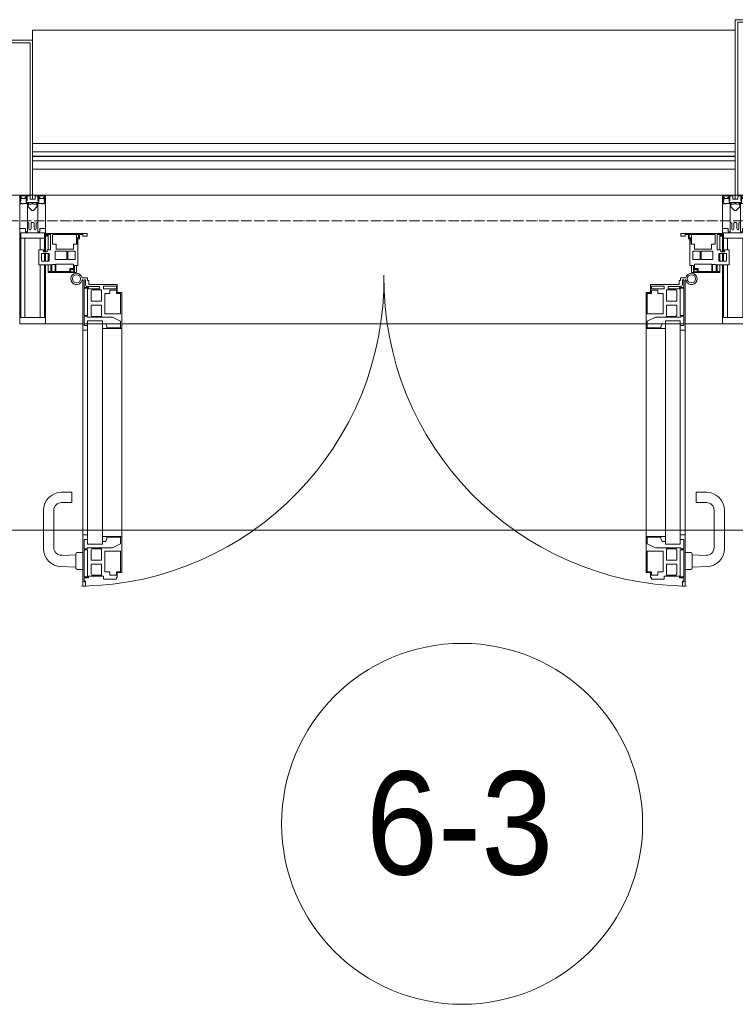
# Model space of a CAD drawing. Header units: millimetres. Extents: x 5617 to 109543, y 7718 to 202726.
# Tile 36 of 84: x 40641 to 42029, y 31580 to 33490. Entities that reach past the tile are written whole.
import ezdxf

# ---------------------------------------------------------------- set-up
doc = ezdxf.new("R2010")
doc.units = ezdxf.units.MM
doc.linetypes.add('ADSK_Линия сетки', pattern=[25, 20, -2.5, 0, -2.5])
for name, color, linetype, lineweight in [('Двери', 7, 'Continuous', 18), ('Импосты витража', 7, 'Continuous', 18), ('Колонны', 7, 'Continuous', 18), ('Марки помещений', 7, 'Continuous', 20), ('Ограждение', 7, 'Continuous', 18), ('Оси', 7, 'Continuous', 9), ('Панели витража', 7, 'Continuous', 18), ('Перекрытия', 7, 'Continuous', 18), ('Поручни', 7, 'Continuous', 18), ('Элементы узлов', 7, 'Continuous', 18)]:
    doc.layers.add(name, color=color, linetype=linetype, lineweight=lineweight)
doc.styles.add('Arial_3', font='arial.ttf', dxfattribs={"width": 0.9, "height": 200})

# ---------------------------------------------------------------- blocks, each defined once
blk = doc.blocks.new('135_SLK_K4_AR_rvt-1-МКСС_К4_L16_54_900_')
at = {"layer": 'Перекрытия', "color": 253, "true_color": 0xaaaaaa}
blk.add_line((116960, 32500), (111550, 32500), dxfattribs=at)
blk = doc.blocks.new('A_PAN_ALU_Door_Double - EXT_1_Double_EQ-7512951-МКСС_К4_L16_54_900_')
at = {"layer": 'Двери', "color": 253, "lineweight": 5, "true_color": 0xaaaaaa}
for p, q in [((-583.7, 659.3), (-583.7, 758.9)), ((-583.7, 758.9), (-578.6, 758.9)), ((-583.7, 659.3), (-583.7, 758.9)), ((-583.7, 758.9), (-578.6, 758.9)), ((-581.6, 750.3), (-581.6, 742.3)), ((-579.8, 750.3), (-581.6, 750.3)), ((-581.6, 750.3), (-581.6, 742.3)), ((-579.8, 750.3), (-581.6, 750.3)), ((-579.8, 748.9), (-579.8, 750.3)), ((-579.8, 748.9), (-579.8, 750.3)), ((-578.6, 748.9), (-579.8, 748.9)), ((-578.6, 748.9), (-579.8, 748.9)), ((-578.6, 758.9), (-578.6, 748.9)), ((-578.6, 758.9), (-578.6, 748.9)), ((-543.6, 744.8), (-518.6, 744.8)), ((-543.6, 739.3), (-543.6, 744.8)), ((-543.6, 744.8), (-518.6, 744.8)), ((-543.6, 739.3), (-543.6, 744.8)), ((-518.6, 744.8), (-518.6, 741.8)), ((-518.6, 744.8), (-518.6, 741.8)), ((543.6, 744.8), (518.6, 744.8)), ((518.6, 744.8), (518.6, 741.8)), ((543.6, 744.8), (518.6, 744.8)), ((518.6, 744.8), (518.6, 741.8)), ((543.6, 739.3), (543.6, 744.8)), ((543.6, 739.3), (543.6, 744.8)), ((583.7, 758.9), (578.6, 758.9)), ((578.6, 758.9), (578.6, 748.9)), ((583.7, 758.9), (578.6, 758.9)), ((578.6, 758.9), (578.6, 748.9)), ((578.6, 748.9), (579.8, 748.9)), ((578.6, 748.9), (579.8, 748.9)), ((579.8, 748.9), (579.8, 750.3)), ((579.8, 750.3), (581.6, 750.3)), ((579.8, 748.9), (579.8, 750.3)), ((579.8, 750.3), (581.6, 750.3)), ((581.6, 750.3), (581.6, 742.3)), ((581.6, 750.3), (581.6, 742.3)), ((583.7, 659.3), (583.7, 758.9)), ((583.7, 659.3), (583.7, 758.9)), ((-581.6, 742.3), (-572.9, 742.3)), ((-581.6, 742.3), (-572.9, 742.3)), ((-581.6, 740.6), (-581.6, 688.2)), ((-574.6, 740.6), (-581.6, 740.6)), ((-581.6, 740.6), (-581.6, 688.2)), ((-574.6, 740.6), (-581.6, 740.6)), ((-574.6, 688.2), (-574.6, 740.6)), ((-574.6, 688.2), (-574.6, 740.6)), ((-572.9, 742.3), (-572.9, 739.3)), ((-572.9, 742.3), (-572.9, 739.3)), ((-572.9, 739.3), (-543.6, 739.3)), ((-572.9, 739.3), (-543.6, 739.3)), ((-566.1, 737.5), (-567.6, 734.8)), ((-566.1, 737.5), (-567.6, 734.8)), ((-567.6, 734.8), (-567.6, 715.8)), ((-567.6, 734.8), (-567.6, 715.8)), ((-547.7, 737.5), (-566.1, 737.5)), ((-547.7, 737.5), (-566.1, 737.5)), ((-547.7, 715.8), (-547.7, 737.5)), ((-547.7, 715.8), (-547.7, 737.5)), ((-541.3, 730.5), (-541.3, 691)), ((-531.2, 730.5), (-541.3, 730.5)), ((-541.3, 730.5), (-541.3, 691)), ((-531.2, 730.5), (-541.3, 730.5)), ((-531.2, 737.1), (-531.2, 730.5)), ((-518.8, 737.1), (-531.2, 737.1)), ((-531.2, 737.1), (-531.2, 730.5)), ((-518.8, 737.1), (-531.2, 737.1)), ((-518.8, 730.6), (-518.8, 737.1)), ((-518.8, 730.6), (-518.8, 737.1)), ((-510.6, 730.6), (-518.8, 730.6)), ((-510.6, 730.6), (-518.8, 730.6)), ((-518.6, 741.8), (-517.1, 741.8)), ((-518.6, 741.8), (-517.1, 741.8)), ((-517.1, 741.8), (-517.1, 732.3)), ((-517.1, 741.8), (-517.1, 732.3)), ((-517.1, 732.3), (-508.2, 732.3)), ((-517.1, 732.3), (-508.2, 732.3)), ((-510.6, 691), (-510.6, 730.6)), ((-510.6, 691), (-510.6, 730.6)), ((-508.2, 732.3), (-508.2, 662.3)), ((-508.2, 732.3), (-508.2, 662.3)), ((517.1, 732.3), (508.2, 732.3)), ((508.2, 732.3), (508.2, 662.3)), ((517.1, 732.3), (508.2, 732.3)), ((508.2, 732.3), (508.2, 662.3)), ((510.6, 691), (510.6, 730.6)), ((510.6, 730.6), (518.8, 730.6)), ((510.6, 691), (510.6, 730.6)), ((510.6, 730.6), (518.8, 730.6)), ((518.6, 741.8), (517.1, 741.8)), ((517.1, 741.8), (517.1, 732.3)), ((518.6, 741.8), (517.1, 741.8)), ((517.1, 741.8), (517.1, 732.3)), ((518.8, 730.6), (518.8, 737.1)), ((518.8, 737.1), (531.2, 737.1)), ((518.8, 730.6), (518.8, 737.1)), ((518.8, 737.1), (531.2, 737.1)), ((531.2, 737.1), (531.2, 730.5)), ((531.2, 737.1), (531.2, 730.5)), ((531.2, 730.5), (541.3, 730.5)), ((531.2, 730.5), (541.3, 730.5)), ((541.3, 730.5), (541.3, 691)), ((541.3, 730.5), (541.3, 691)), ((572.9, 739.3), (543.6, 739.3)), ((572.9, 739.3), (543.6, 739.3)), ((547.7, 715.8), (547.7, 737.5)), ((547.7, 737.5), (566.1, 737.5)), ((547.7, 715.8), (547.7, 737.5)), ((547.7, 737.5), (566.1, 737.5)), ((566.1, 737.5), (567.6, 734.8)), ((566.1, 737.5), (567.6, 734.8)), ((567.6, 734.8), (567.6, 715.8)), ((567.6, 734.8), (567.6, 715.8)), ((581.6, 742.3), (572.9, 742.3)), ((572.9, 742.3), (572.9, 739.3)), ((581.6, 742.3), (572.9, 742.3)), ((572.9, 742.3), (572.9, 739.3)), ((574.6, 688.2), (574.6, 740.6)), ((574.6, 740.6), (581.6, 740.6)), ((574.6, 688.2), (574.6, 740.6)), ((574.6, 740.6), (581.6, 740.6)), ((581.6, 740.6), (581.6, 688.2)), ((581.6, 740.6), (581.6, 688.2)), ((-567.6, 715.8), (-547.7, 715.8)), ((-567.6, 715.8), (-547.7, 715.8)), ((-567.6, 708), (-567.6, 688.9)), ((-547.7, 708), (-567.6, 708)), ((-567.6, 708), (-567.6, 688.9)), ((-547.7, 708), (-567.6, 708)), ((-547.7, 686.3), (-547.7, 708)), ((-547.7, 686.3), (-547.7, 708)), ((567.6, 715.8), (547.7, 715.8)), ((567.6, 715.8), (547.7, 715.8)), ((547.7, 708), (567.6, 708)), ((547.7, 686.3), (547.7, 708)), ((547.7, 708), (567.6, 708)), ((547.7, 686.3), (547.7, 708)), ((567.6, 708), (567.6, 688.9)), ((567.6, 708), (567.6, 688.9)), ((-581.6, 688.2), (-574.6, 688.2)), ((-581.6, 688.2), (-574.6, 688.2)), ((-567.6, 688.9), (-566.1, 686.3)), ((-567.6, 688.9), (-566.1, 686.3)), ((-541.3, 691), (-510.6, 691)), ((-541.3, 691), (-510.6, 691)), ((541.3, 691), (510.6, 691)), ((541.3, 691), (510.6, 691)), ((567.6, 688.9), (566.1, 686.3)), ((567.6, 688.9), (566.1, 686.3)), ((581.6, 688.2), (574.6, 688.2)), ((581.6, 688.2), (574.6, 688.2)), ((-583.7, 244.2), (-583.7, 677.3)), ((-581.6, 686.5), (-581.6, 668.4)), ((-575.4, 686.5), (-581.6, 686.5)), ((-581.6, 686.5), (-581.6, 668.4)), ((-575.4, 686.5), (-581.6, 686.5)), ((-581.6, 668.4), (-574.6, 668.4)), ((-581.6, 668.4), (-574.6, 668.4)), ((-575.4, 684.5), (-575.4, 686.5)), ((-575.4, 684.5), (-575.4, 686.5)), ((-526.4, 684.5), (-575.4, 684.5)), ((-526.4, 684.5), (-575.4, 684.5)), ((-574.6, 677.3), (-546, 677.3)), ((-574.6, 244.2), (-574.6, 677.3)), ((-574.6, 668.4), (-574.6, 659.3)), ((-574.6, 668.4), (-574.6, 659.3)), ((-566.1, 686.3), (-547.7, 686.3)), ((-566.1, 686.3), (-547.7, 686.3)), ((-546, 677.3), (-546, 244.2)), ((-546, 672), (-539.3, 672)), ((-546, 662.3), (-546, 672)), ((-546, 672), (-539.3, 672)), ((-546, 662.3), (-546, 672)), ((-539.3, 672), (-537.1, 665.9)), ((-539.3, 672), (-537.1, 665.9)), ((-510.6, 676.8), (-526.4, 684.5)), ((-510.6, 676.8), (-526.4, 684.5)), ((-510.6, 663.8), (-510.6, 676.8)), ((-510.6, 663.8), (-510.6, 676.8)), ((510.6, 676.8), (526.4, 684.5)), ((510.6, 676.8), (526.4, 684.5)), ((510.6, 663.8), (510.6, 676.8)), ((510.6, 663.8), (510.6, 676.8)), ((526.4, 684.5), (575.4, 684.5)), ((526.4, 684.5), (575.4, 684.5)), ((539.3, 672), (537.1, 665.9)), ((539.3, 672), (537.1, 665.9)), ((546, 672), (539.3, 672)), ((546, 672), (539.3, 672)), ((546, 677.3), (546, 244.2)), ((574.6, 677.3), (546, 677.3)), ((546, 662.3), (546, 672)), ((546, 662.3), (546, 672)), ((566.1, 686.3), (547.7, 686.3)), ((566.1, 686.3), (547.7, 686.3)), ((574.6, 244.2), (574.6, 677.3)), ((581.6, 668.4), (574.6, 668.4)), ((574.6, 668.4), (574.6, 659.3)), ((581.6, 668.4), (574.6, 668.4)), ((574.6, 668.4), (574.6, 659.3)), ((575.4, 684.5), (575.4, 686.5)), ((575.4, 686.5), (581.6, 686.5)), ((575.4, 684.5), (575.4, 686.5)), ((575.4, 686.5), (581.6, 686.5)), ((581.6, 686.5), (581.6, 668.4)), ((581.6, 686.5), (581.6, 668.4)), ((583.7, 244.2), (583.7, 677.3)), ((-574.6, 659.3), (-583.7, 659.3)), ((-574.6, 659.3), (-583.7, 659.3)), ((-508.2, 662.3), (-546, 662.3)), ((-508.2, 662.3), (-546, 662.3)), ((-537.1, 665.9), (-537.1, 663.8)), ((-537.1, 665.9), (-537.1, 663.8)), ((-537.1, 663.8), (-510.6, 663.8)), ((-537.1, 663.8), (-510.6, 663.8)), ((-508.2, 662.3), (-508.2, 259.2)), ((508.2, 662.3), (546, 662.3)), ((508.2, 662.3), (546, 662.3)), ((508.2, 662.3), (508.2, 259.2)), ((537.1, 663.8), (510.6, 663.8)), ((537.1, 663.8), (510.6, 663.8)), ((537.1, 665.9), (537.1, 663.8)), ((537.1, 665.9), (537.1, 663.8)), ((574.6, 659.3), (583.7, 659.3)), ((574.6, 659.3), (583.7, 659.3)), ((-583.7, 262.2), (-574.6, 262.2)), ((-583.7, 164.2), (-583.7, 262.2)), ((-581.6, 253.1), (-581.6, 235.1)), ((-574.6, 253.1), (-581.6, 253.1)), ((-574.6, 262.2), (-574.6, 253.1)), ((-546, 259.2), (-508.2, 259.2)), ((-546, 249.6), (-546, 259.2)), ((-539.3, 249.6), (-546, 249.6)), ((-537.1, 255.7), (-539.3, 249.6)), ((-537.1, 257.7), (-537.1, 255.7)), ((-510.6, 257.7), (-537.1, 257.7)), ((-510.6, 244.7), (-510.6, 257.7)), ((-508.2, 259.2), (-508.2, 189.3)), ((546, 259.2), (508.2, 259.2)), ((508.2, 259.2), (508.2, 189.3)), ((510.6, 244.7), (510.6, 257.7)), ((510.6, 257.7), (537.1, 257.7)), ((537.1, 257.7), (537.1, 255.7)), ((537.1, 255.7), (539.3, 249.6)), ((539.3, 249.6), (546, 249.6)), ((546, 249.6), (546, 259.2)), ((583.7, 262.2), (574.6, 262.2)), ((574.6, 262.2), (574.6, 253.1)), ((574.6, 253.1), (581.6, 253.1)), ((581.6, 253.1), (581.6, 235.1)), ((583.7, 164.2), (583.7, 262.2)), ((-581.6, 235.1), (-575.4, 235.1)), ((-581.6, 233.4), (-581.6, 180.9)), ((-574.6, 233.4), (-581.6, 233.4)), ((-575.4, 237), (-526.4, 237)), ((-575.4, 235.1), (-575.4, 237)), ((-574.6, 244.2), (-546, 244.2)), ((-574.6, 180.9), (-574.6, 233.4)), ((-566.1, 235.3), (-567.6, 232.6)), ((-567.6, 232.6), (-567.6, 213.6)), ((-547.7, 235.3), (-566.1, 235.3)), ((-547.7, 213.6), (-547.7, 235.3)), ((-541.3, 230.6), (-541.3, 191)), ((-510.6, 230.6), (-541.3, 230.6)), ((-526.4, 237), (-510.6, 244.7)), ((-510.6, 191), (-510.6, 230.6)), ((526.4, 237), (510.6, 244.7)), ((510.6, 230.6), (541.3, 230.6)), ((510.6, 191), (510.6, 230.6)), ((575.4, 237), (526.4, 237)), ((541.3, 230.6), (541.3, 191)), ((574.6, 244.2), (546, 244.2)), ((547.7, 213.6), (547.7, 235.3)), ((547.7, 235.3), (566.1, 235.3)), ((566.1, 235.3), (567.6, 232.6)), ((567.6, 232.6), (567.6, 213.6)), ((574.6, 233.4), (581.6, 233.4)), ((574.6, 180.9), (574.6, 233.4)), ((575.4, 235.1), (575.4, 237)), ((581.6, 235.1), (575.4, 235.1)), ((581.6, 233.4), (581.6, 180.9)), ((-567.6, 213.6), (-547.7, 213.6)), ((567.6, 213.6), (547.7, 213.6)), ((-567.6, 205.7), (-567.6, 186.7)), ((-547.7, 205.7), (-567.6, 205.7)), ((-547.7, 184), (-547.7, 205.7)), ((-541.3, 191), (-531.2, 191)), ((-531.2, 191), (-531.2, 184.4)), ((541.3, 191), (531.2, 191)), ((531.2, 191), (531.2, 184.4)), ((547.7, 205.7), (567.6, 205.7)), ((547.7, 184), (547.7, 205.7)), ((567.6, 205.7), (567.6, 186.7)), ((-581.6, 180.9), (-574.6, 180.9)), ((-581.6, 179.2), (-581.6, 164.2)), ((-572.9, 179.2), (-581.6, 179.2)), ((-578.6, 164.2), (-578.6, 174.5)), ((-575.5, 177.5), (-551.3, 177.5)), ((-572.9, 182.2), (-572.9, 179.2)), ((-551.3, 182.2), (-572.9, 182.2)), ((-572.4, 173.3), (-572.4, 165.6)), ((-517.1, 173.3), (-572.4, 173.3)), ((-567.6, 186.7), (-566.1, 184)), ((-566.1, 184), (-547.7, 184)), ((-551.3, 177.5), (-551.3, 182.2)), ((-543.6, 182.2), (-543.6, 176.7)), ((-518.6, 182.2), (-543.6, 182.2)), ((-543.6, 176.7), (-518.6, 176.7)), ((-531.2, 184.4), (-518.8, 184.4)), ((-518.8, 191), (-510.6, 191)), ((-518.8, 184.4), (-518.8, 191)), ((-518.6, 176.7), (-518.6, 182.2)), ((-517.1, 189.3), (-517.1, 173.3)), ((-508.2, 189.3), (-517.1, 189.3)), ((508.2, 189.3), (517.1, 189.3)), ((518.8, 191), (510.6, 191)), ((517.1, 189.3), (517.1, 173.3)), ((517.1, 173.3), (572.4, 173.3)), ((518.6, 182.2), (543.6, 182.2)), ((518.6, 176.7), (518.6, 182.2)), ((543.6, 176.7), (518.6, 176.7)), ((518.8, 184.4), (518.8, 191)), ((531.2, 184.4), (518.8, 184.4)), ((543.6, 182.2), (543.6, 176.7)), ((566.1, 184), (547.7, 184)), ((551.3, 177.5), (551.3, 182.2)), ((551.3, 182.2), (572.9, 182.2)), ((575.5, 177.5), (551.3, 177.5)), ((567.6, 186.7), (566.1, 184)), ((572.4, 173.3), (572.4, 165.6)), ((572.9, 182.2), (572.9, 179.2)), ((572.9, 179.2), (581.6, 179.2)), ((581.6, 180.9), (574.6, 180.9)), ((578.6, 164.2), (578.6, 174.5)), ((581.6, 179.2), (581.6, 164.2)), ((-575.1, 160.7), (-585.4, 160.7)), ((-581.6, 164.2), (-578.6, 164.2)), ((-575.1, 165.6), (-575.1, 160.7)), ((-572.4, 165.6), (-575.1, 165.6)), ((572.4, 165.6), (575.1, 165.6)), ((575.1, 165.6), (575.1, 160.7)), ((575.1, 160.7), (585.4, 160.7)), ((581.6, 164.2), (578.6, 164.2))]:
    blk.add_line(p, q, dxfattribs=at)
at = {"layer": 'Двери', "lineweight": 5}
for p, q in [((-583.6, 726), (-595.1, 726)), ((583.6, 726), (595.1, 726)), ((-597.6, 721.7), (-626.4, 720.7)), ((-597.6, 723.5), (-597.6, 696)), ((597.6, 723.5), (597.6, 696)), ((597.6, 721.7), (626.4, 720.7)), ((-624.5, 698.8), (-597.6, 697.7)), ((-595.1, 693.5), (-583.6, 693.5)), ((595.1, 693.5), (583.6, 693.5)), ((624.5, 698.8), (597.6, 697.7)), ((-660.1, 685.7), (-660.1, 611.5)), ((-640.1, 611.5), (-640.1, 683.8)), ((640.1, 611.5), (640.1, 683.8)), ((660.1, 685.7), (660.1, 611.5)), ((-605.1, 596.5), (-625.1, 596.5)), ((-605.1, 576.5), (-605.1, 596.5)), ((605.1, 576.5), (605.1, 596.5)), ((605.1, 596.5), (625.1, 596.5)), ((-625.1, 576.5), (-605.1, 576.5)), ((625.1, 576.5), (605.1, 576.5))]:
    blk.add_line(p, q, dxfattribs=at)
at = {"layer": 'Двери', "color": 254, "lineweight": 5, "true_color": 0xd4d4d4}
for centre, start, end in [((-596.2, 162.6), 359.296, 89.0613), ((596.2, 162.6), 90.9387, 180.704)]:
    blk.add_arc(centre, 596.2, start, end, dxfattribs=at)
at = {"layer": 'Двери', "lineweight": 5}
for centre, radius, start, end in [((-595.1, 723.5), 2.5, 90, 180), ((595.1, 723.5), 2.5, 360, 90), ((-625.1, 685.7), 35, 92.1945, 180), ((625.1, 685.7), 35, 360, 87.8055), ((-625.1, 683.8), 15, 87.8056, 180), ((-595.1, 696), 2.5, 180, 270), ((595.1, 696), 2.5, 270, 360), ((625.1, 683.8), 15, 0, 92.1944), ((-625.1, 611.5), 35, 180, 270), ((-625.1, 611.5), 15, 180, 270), ((625.1, 611.5), 35, 270, 360), ((625.1, 611.5), 15, 270, 360)]:
    blk.add_arc(centre, radius, start, end, dxfattribs=at)
at = {"layer": 'Двери', "color": 253, "lineweight": 5, "true_color": 0xaaaaaa}
for centre, radius, start, end in [((-596.2, 162.7), 11, 16.047, 350.0284), ((-575.5, 174.5), 3, 90, 180), ((575.5, 174.5), 3, 360, 90), ((596.2, 162.7), 11, 189.9716, 163.953), ((-596.2, 162.6), 8, 90, 270), ((-596.2, 162.6), 8, 270, 90), ((-583.7, 166.3), 2.03, 196.0721, 270), ((583.7, 166.3), 2.03, 270, 343.9279), ((596.2, 162.6), 8, 90, 270), ((596.2, 162.6), 8, 270, 90)]:
    blk.add_arc(centre, radius, start, end, dxfattribs=at)
at = {"layer": 'Панели витража', "color": 253, "lineweight": 5, "true_color": 0xaaaaaa}
for p, q in [((-645.9, 135.1), (-669.2, 135.1)), ((-669.2, 135.1), (-669.2, 106.6)), ((-600.3, 150), (-651.2, 150)), ((-651.2, 150), (-651.2, 148.5)), ((-651.2, 148.5), (-645.9, 148.5)), ((-651.2, 148.5), (-651.2, 135.1)), ((-645.9, 148.5), (-645.9, 135.1)), ((-644.3, 134.5), (-644.3, 148.2)), ((-644.3, 148.2), (-637.3, 148.2)), ((-637.3, 134.5), (-644.3, 134.5)), ((-637.3, 148.2), (-637.3, 134.5)), ((-635.9, 134.2), (-635.9, 148.4)), ((-635.9, 148.4), (-608.9, 148.4)), ((-601.9, 134.2), (-635.9, 134.2)), ((-608.9, 148.4), (-608.9, 142.8)), ((-608.9, 142.8), (-601.9, 142.8)), ((-607.5, 148.7), (-601.5, 148.7)), ((-607.5, 144.4), (-607.5, 148.7)), ((-601.5, 144.4), (-607.5, 144.4)), ((-601.9, 142.8), (-601.9, 134.2)), ((-601.5, 148.7), (-601.5, 144.4)), ((-600.3, 136.5), (-600.3, 150)), ((-596.2, 150), (-600.3, 150)), ((-593.3, 136.5), (-600.3, 136.5)), ((-596.2, 136.5), (-596.2, 150)), ((-593.3, 84.8), (-593.3, 136.5)), ((600.3, 136.5), (593.3, 136.5)), ((593.3, 136.5), (593.3, 84.8)), ((596.2, 150), (596.2, 136.5)), ((600.3, 150), (596.2, 150)), ((651.2, 150), (600.3, 150)), ((600.3, 150), (600.3, 136.5)), ((601.5, 144.4), (601.5, 148.7)), ((601.5, 148.7), (607.5, 148.7)), ((607.5, 144.4), (601.5, 144.4)), ((601.9, 134.2), (601.9, 142.8)), ((601.9, 142.8), (608.9, 142.8)), ((635.9, 134.2), (601.9, 134.2)), ((607.5, 148.7), (607.5, 144.4)), ((608.9, 142.8), (608.9, 148.4)), ((608.9, 148.4), (635.9, 148.4)), ((635.9, 148.4), (635.9, 134.2)), ((637.3, 148.2), (644.3, 148.2)), ((637.3, 134.5), (637.3, 148.2)), ((644.3, 134.5), (637.3, 134.5)), ((644.3, 148.2), (644.3, 134.5)), ((645.9, 135.1), (645.9, 148.5)), ((645.9, 148.5), (651.2, 148.5)), ((669.2, 135.1), (645.9, 135.1)), ((651.2, 148.5), (651.2, 150)), ((651.2, 135.1), (651.2, 148.5)), ((669.2, 106.6), (669.2, 135.1)), ((-664.2, 113.4), (-664.2, 128.4)), ((-664.2, 128.4), (-649.2, 128.4)), ((-651.2, 128.4), (-651.2, 113.4)), ((-649.2, 128.4), (-649.2, 113.4)), ((-637.8, 108.8), (-637.8, 125)), ((-637.8, 125), (-615.2, 125)), ((-615.2, 125), (-615.2, 108.8)), ((-613, 108.8), (-613, 125)), ((-613, 125), (-598.7, 125)), ((-598.7, 125), (-598.7, 108.8)), ((598.7, 125), (613, 125)), ((598.7, 108.8), (598.7, 125)), ((613, 125), (613, 108.8)), ((615.2, 125), (637.8, 125)), ((615.2, 108.8), (615.2, 125)), ((637.8, 125), (637.8, 108.8)), ((649.2, 128.4), (664.2, 128.4)), ((649.2, 113.4), (649.2, 128.4)), ((651.2, 113.4), (651.2, 128.4)), ((664.2, 128.4), (664.2, 113.4)), ((-669.2, 106.6), (-660.2, 106.6)), ((-649.2, 113.4), (-664.2, 113.4)), ((-660.2, 106.6), (-660.2, 110.1)), ((-660.2, 110.1), (-653.3, 110.1)), ((-653.3, 110.1), (-653.3, 106.6)), ((-653.3, 106.6), (-646.3, 106.6)), ((-651.2, 106.6), (-651.2, 76.7)), ((-646.3, 106.6), (-646.3, 76.7)), ((-642.4, 76.3), (-642.4, 95.5)), ((-642.4, 95.5), (-635.3, 95.5)), ((-615.2, 108.8), (-637.8, 108.8)), ((-635.3, 95.5), (-635.3, 105)), ((-635.3, 105), (-602.1, 105)), ((-598.7, 108.8), (-613, 108.8)), ((-602.1, 105), (-602.1, 95.5)), ((-602.1, 95.5), (-595.8, 95.5)), ((-596.2, 76.2), (-596.2, 95.5)), ((-595.8, 95.5), (-595.8, 89)), ((595.8, 89), (595.8, 95.5)), ((595.8, 95.5), (602.1, 95.5)), ((596.2, 95.5), (596.2, 76.2)), ((613, 108.8), (598.7, 108.8)), ((602.1, 95.5), (602.1, 105)), ((602.1, 105), (635.3, 105)), ((637.8, 108.8), (615.2, 108.8)), ((635.3, 105), (635.3, 95.5)), ((635.3, 95.5), (642.4, 95.5)), ((642.4, 95.5), (642.4, 76.3)), ((646.3, 76.7), (646.3, 106.6)), ((646.3, 106.6), (653.3, 106.6)), ((664.2, 113.4), (649.2, 113.4)), ((651.2, 76.7), (651.2, 106.6)), ((653.3, 106.6), (653.3, 110.1)), ((653.3, 110.1), (660.2, 110.1)), ((660.2, 110.1), (660.2, 106.6)), ((660.2, 106.6), (669.2, 106.6)), ((-652.8, 79.5), (-654.3, 79.5)), ((-654.3, 79.5), (-654.3, 74.5)), ((-652.8, 76.7), (-652.8, 79.5)), ((-646.3, 76.7), (-652.8, 76.7)), ((-595.8, 89), (-595, 88.2)), ((-595, 88.2), (-595, 83.1)), ((-595, 83.1), (-592, 83.1)), ((-590.3, 84.8), (-593.3, 84.8)), ((-592, 83.1), (-592, 76.3)), ((-590.3, 76.5), (-590.3, 84.8)), ((-583.9, 76.5), (-590.3, 76.5)), ((-575.3, 79.5), (-583.9, 79.5)), ((-583.9, 79.5), (-583.9, 76.5)), ((-575.3, 74.5), (-575.3, 79.5)), ((583.9, 79.5), (575.3, 79.5)), ((575.3, 79.5), (575.3, 74.5)), ((583.9, 76.5), (583.9, 79.5)), ((590.3, 76.5), (583.9, 76.5)), ((593.3, 84.8), (590.3, 84.8)), ((590.3, 84.8), (590.3, 76.5)), ((592, 76.3), (592, 83.1)), ((592, 83.1), (595, 83.1)), ((595, 88.2), (595.8, 89)), ((595, 83.1), (595, 88.2)), ((652.8, 76.7), (646.3, 76.7)), ((654.3, 79.5), (652.8, 79.5)), ((652.8, 79.5), (652.8, 76.7)), ((654.3, 74.5), (654.3, 79.5)), ((-654.3, 74.5), (-575.3, 74.5)), ((-592, 76.3), (-642.4, 76.3)), ((575.3, 74.5), (654.3, 74.5)), ((642.4, 76.3), (592, 76.3))]:
    blk.add_line(p, q, dxfattribs=at)
blk = doc.blocks.new('Rectangular Mullion - R_StandardFrame_50Wx250H-V64-МКСС_К4_L16_54_900_')
at = {"layer": 'Импосты витража', "color": 253, "lineweight": 5, "true_color": 0xaaaaaa}
for p, q in [((132872.5, 33150), (131560, 33150)), ((131632.5, 32900), (131560, 32900)), ((131670.3, 32900), (131634.6, 32900)), ((131705.7, 32900), (131677.1, 32900)), ((132724.5, 32900), (131708, 32900)), ((132755.4, 32900), (132726.8, 32900)), ((132797.9, 32900), (132762.2, 32900)), ((132872.5, 32900), (132800, 32900))]:
    blk.add_line(p, q, dxfattribs=at)
blk = doc.blocks.new('Rectangular Mullion - 50Wx250H-V48-МКСС_К4_L16_54_900_')
at = {"layer": 'Элементы узлов', "color": 253, "lineweight": 5, "true_color": 0xaaaaaa}
for p, q in [((-25, 65.2), (-25, 250)), ((-25, 250), (0, 250)), ((25, 250), (0, 250)), ((25, 135.1), (25, 250)), ((-23, 237.3), (0, 237.3)), ((-23, 237.3), (-23, 73.6)), ((-14.9, 84), (-14.9, 237.3)), ((23, 237.3), (0, 237.3)), ((14.9, 135.1), (14.9, 237.3)), ((23, 237.3), (23, 135.1)), ((23, 128.4), (23, 113.4)), ((25, 113.4), (25, 128.4)), ((14.9, 84), (14.9, 106.6)), ((23, 110.1), (23, 73.6)), ((25, 65.2), (25, 110.1)), ((0, 84), (-23, 84)), ((0, 84), (23, 84)), ((-14, 65.2), (-25, 65.2)), ((-0.5, 73.6), (-23, 73.6)), ((-14, 71.3), (-14, 65.2)), ((-10, 71.3), (-14, 71.3)), ((-10, 53), (-10, 71.3)), ((-7, 65.2), (-5.9, 67.3)), ((-7, 65.2), (-7, 54.7)), ((-4.1, 67.3), (-5.9, 67.3)), ((-4.1, 67.3), (-2.9, 65.1)), ((-2.9, 65.1), (-2.9, 54.6)), ((0.5, 73.6), (23, 73.6)), ((4.1, 67.3), (2.9, 65.1)), ((2.9, 65.1), (2.9, 54.6)), ((4.1, 67.3), (5.9, 67.3)), ((7, 65.2), (5.9, 67.3)), ((7, 65.2), (7, 54.7)), ((10, 71.3), (14, 71.3)), ((10, 53), (10, 71.3)), ((14, 71.3), (14, 65.2)), ((14, 65.2), (25, 65.2)), ((-8.7, 53), (-10, 53)), ((-10, 53), (-10, 17)), ((-8.7, 53), (-7, 54.7)), ((-1.3, 53), (-2.9, 54.6)), ((0, 53), (-1.3, 53)), ((0, 53), (1.3, 53)), ((1.3, 53), (2.9, 54.6)), ((8.7, 53), (7, 54.7)), ((8.7, 53), (10, 53)), ((10, 53), (10, 17)), ((-8.5, 23), (-1.5, 30)), ((-8.5, 18.5), (-8.5, 23)), ((-1.5, 30), (0, 30)), ((1.5, 30), (0, 30)), ((8.5, 23), (1.5, 30)), ((8.5, 18.5), (8.5, 23)), ((-23.8, 14.6), (-25, 14.2)), ((-25, 0), (-25, 14.2)), ((-22.3, 17), (-23.8, 17)), ((-23.8, 17), (-23.8, 14.6)), ((-22.5, 10.6), (-23.8, 14.6)), ((-22.5, 10.6), (-23.7, 9.9)), ((-23.7, 1.3), (-23.7, 9.9)), ((-23.7, 1.3), (-11.8, 1.3)), ((-23.2, 10.2), (-22.5, 8)), ((-22.5, 8), (-22.5, 4.5)), ((-21.3, 4.5), (-22.5, 4.5)), ((-22.3, 17), (-22.3, 16)), ((-22.3, 16), (-21.3, 16)), ((-19, 17.6), (-21.3, 16)), ((-21.3, 4.5), (-21.3, 6.5)), ((-21.3, 6.5), (-14.2, 6.5)), ((-18.4, 16.6), (-19, 17.6)), ((-7.4, 16.6), (-18.4, 16.6)), ((-14.2, 6.5), (-14.2, 4.5)), ((-13.2, 4.5), (-14.2, 4.5)), ((-13.2, 4.5), (-12.2, 7.2)), ((-12.7, 7.6), (-11.3, 11.4)), ((-12.7, 7.6), (-11.8, 6.9)), ((-12.2, 9), (-12.2, 14.8)), ((-12.2, 14.8), (0, 14.8)), ((-11.8, 1.3), (-11.8, 6.9)), ((-10.5, 11.2), (-11.3, 11.4)), ((-10.5, 1.5), (-10.5, 11.2)), ((-4.8, 1.5), (-10.5, 1.5)), ((-10, 17), (-7.5, 17)), ((-7.5, 18.5), (-8.5, 18.5)), ((-7.5, 17), (-7.5, 18.5)), ((-7.4, 18), (-7.4, 16.6)), ((-2.6, 18), (-7.4, 18)), ((0, 8), (-4.8, 8)), ((-4.8, 1.5), (-4.8, 8)), ((-2.6, 18), (-2.6, 16.8)), ((-2.6, 16.8), (0, 16.8)), ((2.6, 16.8), (0, 16.8)), ((0, 14.8), (0, 16.8)), ((0, 14.8), (0, 16.8)), ((12.2, 14.8), (0, 14.8)), ((0, 0), (0, 8)), ((0, 8), (4.8, 8)), ((0, 0), (0, 8)), ((2.6, 18), (2.6, 16.8)), ((2.6, 18), (7.4, 18)), ((4.8, 1.5), (4.8, 8)), ((4.8, 1.5), (10.5, 1.5)), ((7.4, 18), (7.4, 16.6)), ((7.4, 16.6), (18.4, 16.6)), ((7.5, 18.5), (8.5, 18.5)), ((7.5, 17), (7.5, 18.5)), ((10, 17), (7.5, 17)), ((10.5, 11.2), (11.3, 11.4)), ((10.5, 1.5), (10.5, 11.2)), ((12.7, 7.6), (11.3, 11.4)), ((12.7, 7.6), (11.8, 6.9)), ((11.8, 1.3), (11.8, 6.9)), ((23.7, 1.3), (11.8, 1.3)), ((12.2, 9), (12.2, 14.8)), ((13.2, 4.5), (12.2, 7.2)), ((13.2, 4.5), (14.2, 4.5)), ((21.3, 6.5), (14.2, 6.5)), ((14.2, 6.5), (14.2, 4.5)), ((18.4, 16.6), (19, 17.6)), ((19, 17.6), (21.3, 16)), ((22.3, 16), (21.3, 16)), ((21.3, 4.5), (21.3, 6.5)), ((21.3, 4.5), (22.5, 4.5)), ((22.3, 17), (22.3, 16)), ((22.3, 17), (23.8, 17)), ((22.5, 10.6), (23.8, 14.6)), ((22.5, 10.6), (23.7, 9.9)), ((23.2, 10.2), (22.5, 8)), ((22.5, 8), (22.5, 4.5)), ((23.7, 1.3), (23.7, 9.9)), ((23.8, 17), (23.8, 14.6)), ((23.8, 14.6), (25, 14.2)), ((25, 0), (25, 14.2)), ((-25, 0), (0, 0)), ((25, 0), (0, 0))]:
    blk.add_line(p, q, dxfattribs=at)
for centre, start, end in [((-0.5, 73.1), 360, 90), ((0.5, 73.1), 90, 180)]:
    blk.add_arc(centre, 0.5, start, end, dxfattribs=at)
blk = doc.blocks.new('Rectangular Mullion - R_StandardFrame_50Wx250H-V65-МКСС_К4_L16_54_900_')
at = {"layer": 'Импосты витража', "color": 253, "lineweight": 5, "true_color": 0xaaaaaa}
for p, q in [((-25, 0), (-25, 250)), ((-25, 250), (25, 250)), ((25, 250), (25, 135.1)), ((25, 128.4), (25, 113.4)), ((25, 110.1), (25, 0)), ((-5, 0), (-25, 0)), ((25, 0), (0, 0))]:
    blk.add_line(p, q, dxfattribs=at)
blk = doc.blocks.new('Rectangular Mullion - 50Wx250H-V50-МКСС_К4_L16_54_900_')
at = {"layer": 'Элементы узлов', "color": 253, "lineweight": 5, "true_color": 0xaaaaaa}
for p, q in [((-25, 135.1), (-25, 250)), ((-25, 250), (0, 250)), ((25, 250), (0, 250)), ((25, 65.2), (25, 250)), ((-23, 237.3), (0, 237.3)), ((-23, 237.3), (-23, 135.1)), ((-14.9, 135.1), (-14.9, 237.3)), ((23, 237.3), (0, 237.3)), ((14.9, 84), (14.9, 237.3)), ((23, 237.3), (23, 73.6)), ((-25, 113.4), (-25, 128.4)), ((-23, 128.4), (-23, 113.4)), ((-25, 65.2), (-25, 110.1)), ((-23, 110.1), (-23, 73.6)), ((-14.9, 84), (-14.9, 106.6)), ((0, 84), (-23, 84)), ((0, 84), (23, 84)), ((-14, 65.2), (-25, 65.2)), ((-0.5, 73.6), (-23, 73.6)), ((-14, 71.3), (-14, 65.2)), ((-10, 71.3), (-14, 71.3)), ((-10, 53), (-10, 71.3)), ((-7, 65.2), (-5.9, 67.3)), ((-7, 65.2), (-7, 54.7)), ((-4.1, 67.3), (-5.9, 67.3)), ((-4.1, 67.3), (-2.9, 65.1)), ((-2.9, 65.1), (-2.9, 54.6)), ((0.5, 73.6), (23, 73.6)), ((4.1, 67.3), (2.9, 65.1)), ((2.9, 65.1), (2.9, 54.6)), ((4.1, 67.3), (5.9, 67.3)), ((7, 65.2), (5.9, 67.3)), ((7, 65.2), (7, 54.7)), ((10, 71.3), (14, 71.3)), ((10, 53), (10, 71.3)), ((14, 71.3), (14, 65.2)), ((14, 65.2), (25, 65.2)), ((-8.7, 53), (-10, 53)), ((-10, 53), (-10, 17)), ((-8.7, 53), (-7, 54.7)), ((-1.3, 53), (-2.9, 54.6)), ((0, 53), (-1.3, 53)), ((0, 53), (1.3, 53)), ((1.3, 53), (2.9, 54.6)), ((8.7, 53), (7, 54.7)), ((8.7, 53), (10, 53)), ((10, 53), (10, 17)), ((-8.5, 23), (-1.5, 30)), ((-8.5, 18.5), (-8.5, 23)), ((-1.5, 30), (0, 30)), ((1.5, 30), (0, 30)), ((8.5, 23), (1.5, 30)), ((8.5, 18.5), (8.5, 23)), ((-23.8, 14.6), (-25, 14.2)), ((-25, 0), (-25, 14.2)), ((-22.3, 17), (-23.8, 17)), ((-23.8, 17), (-23.8, 14.6)), ((-22.5, 10.6), (-23.8, 14.6)), ((-22.5, 10.6), (-23.7, 9.9)), ((-23.7, 1.3), (-23.7, 9.9)), ((-23.7, 1.3), (-11.8, 1.3)), ((-23.2, 10.2), (-22.5, 8)), ((-22.5, 8), (-22.5, 4.5)), ((-21.3, 4.5), (-22.5, 4.5)), ((-22.3, 17), (-22.3, 16)), ((-22.3, 16), (-21.3, 16)), ((-19, 17.6), (-21.3, 16)), ((-21.3, 4.5), (-21.3, 6.5)), ((-21.3, 6.5), (-14.2, 6.5)), ((-18.4, 16.6), (-19, 17.6)), ((-7.4, 16.6), (-18.4, 16.6)), ((-14.2, 6.5), (-14.2, 4.5)), ((-13.2, 4.5), (-14.2, 4.5)), ((-13.2, 4.5), (-12.2, 7.2)), ((-12.7, 7.6), (-11.3, 11.4)), ((-12.7, 7.6), (-11.8, 6.9)), ((-12.2, 9), (-12.2, 14.8)), ((-12.2, 14.8), (0, 14.8)), ((-11.8, 1.3), (-11.8, 6.9)), ((-10.5, 11.2), (-11.3, 11.4)), ((-10.5, 1.5), (-10.5, 11.2)), ((-4.8, 1.5), (-10.5, 1.5)), ((-10, 17), (-7.5, 17)), ((-7.5, 18.5), (-8.5, 18.5)), ((-7.5, 17), (-7.5, 18.5)), ((-7.4, 18), (-7.4, 16.6)), ((-2.6, 18), (-7.4, 18)), ((0, 8), (-4.8, 8)), ((-4.8, 1.5), (-4.8, 8)), ((-2.6, 18), (-2.6, 16.8)), ((-2.6, 16.8), (0, 16.8)), ((2.6, 16.8), (0, 16.8)), ((0, 14.8), (0, 16.8)), ((0, 14.8), (0, 16.8)), ((12.2, 14.8), (0, 14.8)), ((0, 0), (0, 8)), ((0, 8), (4.8, 8)), ((0, 0), (0, 8)), ((2.6, 18), (2.6, 16.8)), ((2.6, 18), (7.4, 18)), ((4.8, 1.5), (4.8, 8)), ((4.8, 1.5), (10.5, 1.5)), ((7.4, 18), (7.4, 16.6)), ((7.4, 16.6), (18.4, 16.6)), ((7.5, 18.5), (8.5, 18.5)), ((7.5, 17), (7.5, 18.5)), ((10, 17), (7.5, 17)), ((10.5, 11.2), (11.3, 11.4)), ((10.5, 1.5), (10.5, 11.2)), ((12.7, 7.6), (11.3, 11.4)), ((12.7, 7.6), (11.8, 6.9)), ((11.8, 1.3), (11.8, 6.9)), ((23.7, 1.3), (11.8, 1.3)), ((12.2, 9), (12.2, 14.8)), ((13.2, 4.5), (12.2, 7.2)), ((13.2, 4.5), (14.2, 4.5)), ((21.3, 6.5), (14.2, 6.5)), ((14.2, 6.5), (14.2, 4.5)), ((18.4, 16.6), (19, 17.6)), ((19, 17.6), (21.3, 16)), ((22.3, 16), (21.3, 16)), ((21.3, 4.5), (21.3, 6.5)), ((21.3, 4.5), (22.5, 4.5)), ((22.3, 17), (22.3, 16)), ((22.3, 17), (23.8, 17)), ((22.5, 10.6), (23.8, 14.6)), ((22.5, 10.6), (23.7, 9.9)), ((23.2, 10.2), (22.5, 8)), ((22.5, 8), (22.5, 4.5)), ((23.7, 1.3), (23.7, 9.9)), ((23.8, 17), (23.8, 14.6)), ((23.8, 14.6), (25, 14.2)), ((25, 0), (25, 14.2)), ((-25, 0), (0, 0)), ((25, 0), (0, 0))]:
    blk.add_line(p, q, dxfattribs=at)
for centre, start, end in [((-0.5, 73.1), 360, 90), ((0.5, 73.1), 90, 180)]:
    blk.add_arc(centre, 0.5, start, end, dxfattribs=at)
blk = doc.blocks.new('Rectangular Mullion - R_StandardFrame_50Wx250H-V63-МКСС_К4_L16_54_900_')
at = {"layer": 'Импосты витража', "color": 253, "lineweight": 5, "true_color": 0xaaaaaa}
for p, q in [((-25, 135.1), (-25, 250)), ((-25, 250), (25, 250)), ((25, 250), (25, 0)), ((-25, 113.4), (-25, 128.4)), ((-25, 0), (-25, 110.1)), ((0, 0), (-25, 0)), ((25, 0), (5, 0))]:
    blk.add_line(p, q, dxfattribs=at)
blk = doc.blocks.new('Ограждение - Ограждение-6015226-МКСС_К4_L16_54_900_')
at = {"layer": 'Поручни', "color": 253, "lineweight": 5, "true_color": 0xaaaaaa}
for p, q in [((30415, 17850), (29052.5, 17850)), ((30415, 17834), (29052.5, 17834)), ((30415, 17833.5), (29052.5, 17833.5)), ((30415, 17825.5), (29052.5, 17825.5)), ((30415, 17824.5), (29052.5, 17824.5)), ((30415, 17816.5), (29052.5, 17816.5)), ((30415, 17816), (29052.5, 17816)), ((29052.5, 17800), (30415, 17800))]:
    blk.add_line(p, q, dxfattribs=at)
blk = doc.blocks.new('A_SLK_PAN_Type1 - Прямой тип панели-6538278-МКСС_К4_L16_54_900_')
at = {"layer": 'Колонны', "lineweight": 5}
for p, q in [((-247.5, 0), (-252.5, 0)), ((-252.5, 0), (-252.5, -300)), ((-247.5, -295), (-247.5, 0)), ((227.5, 0), (-227.5, 0)), ((247.5, 0), (247.5, -295)), ((252.5, 0), (247.5, 0)), ((252.5, -300), (252.5, 0)), ((-252.5, -300), (252.5, -300)), ((247.5, -295), (-247.5, -295))]:
    blk.add_line(p, q, dxfattribs=at)
blk = doc.blocks.new('A_SLK_PAN_Type1 - Прямой тип панели-6538279-МКСС_К4_L16_54_900_')
at = {"layer": 'Колонны', "lineweight": 5}
for p, q in [((-180, 0), (-185, 0)), ((-185, 0), (-185, -340)), ((-180, -335), (-180, 0)), ((160, 0), (-160, 0)), ((180, 0), (180, -335)), ((185, 0), (180, 0)), ((185, -340), (185, 0)), ((-185, -340), (185, -340)), ((180, -335), (-180, -335))]:
    blk.add_line(p, q, dxfattribs=at)
blk = doc.blocks.new('A_OGR_PAN_Отлив - A_OGR_PAN_Отлив-6266099-МКСС_К4_L16_54_900_')
at = {"layer": 'Колонны', "color": 253, "lineweight": 5, "true_color": 0xaaaaaa}
for p in [(681.25, 320), (-681.25, 300)]:
    blk.add_line(p, (-681.25, 320), dxfattribs=at)
blk = doc.blocks.new('135_SLK_K4_AR_FCD_rvt-1-МКСС_К4_L16_54_900_')
at = {"layer": 'Импосты витража', "color": 253, "lineweight": 5, "true_color": 0xaaaaaa, "extrusion": (0, 0, -1), "rotation": 180}
for name, p in [('Rectangular Mullion - 50Wx250H-V48-МКСС_К4_L16_54_900_', (-111802.5, 33150)), ('Rectangular Mullion - R_StandardFrame_50Wx250H-V65-МКСС_К4_L16_54_900_', (-111802.5, 33150)), ('Rectangular Mullion - 50Wx250H-V50-МКСС_К4_L16_54_900_', (-113165, 33150)), ('Rectangular Mullion - R_StandardFrame_50Wx250H-V63-МКСС_К4_L16_54_900_', (-113165, 33150))]:
    blk.add_blockref(name, p, dxfattribs=at)
at = {"layer": 'Импосты витража', "color": 253, "lineweight": 5, "true_color": 0xaaaaaa}
blk.add_blockref('Rectangular Mullion - R_StandardFrame_50Wx250H-V64-МКСС_К4_L16_54_900_', (-19732.5, 0), dxfattribs=at)
at = {"layer": 'Колонны', "color": 253, "lineweight": 5, "true_color": 0xaaaaaa, "rotation": 180}
for name, p in [('A_SLK_PAN_Type1 - Прямой тип панели-6538279-МКСС_К4_L16_54_900_', (113350, 33150)), ('A_SLK_PAN_Type1 - Прямой тип панели-6538278-МКСС_К4_L16_54_900_', (111550, 33150))]:
    blk.add_blockref(name, p, dxfattribs=at)
at = {"layer": 'Колонны', "color": 253, "lineweight": 5, "true_color": 0xaaaaaa}
blk.add_blockref('A_OGR_PAN_Отлив - A_OGR_PAN_Отлив-6266099-МКСС_К4_L16_54_900_', (112483.8, 33150), dxfattribs=at)
at = {"layer": 'Ограждение', "color": 253, "lineweight": 5, "true_color": 0xaaaaaa}
blk.add_blockref('Ограждение - Ограждение-6015226-МКСС_К4_L16_54_900_', (82750, 15400), dxfattribs=at)
at = {"layer": 'Панели витража', "color": 253, "lineweight": 5, "true_color": 0xaaaaaa, "rotation": 180}
blk.add_blockref('A_PAN_ALU_Door_Double - EXT_1_Double_EQ-7512951-МКСС_К4_L16_54_900_', (112483.8, 33150), dxfattribs=at)
blk = doc.blocks.new('050_Марка_Помещение - Номер-620969-МКСС_К4_L16_54_900_')
at = {"layer": 'Марки помещений'}
blk.add_circle((0, 0), 3.5, dxfattribs=at)

msp = doc.modelspace()

# ---------------------------------------------------------------- linework, layer by layer
at = {"layer": 'Оси', "linetype": 'ADSK_Линия сетки'}
msp.add_line((65663.9, 33100), (24981.8, 33100), dxfattribs=at)

# ---------------------------------------------------------------- block references
at = {"lineweight": 5}
for name in ['135_SLK_K4_AR_FCD_rvt-1-МКСС_К4_L16_54_900_', '135_SLK_K4_AR_rvt-1-МКСС_К4_L16_54_900_']:
    msp.add_blockref(name, (-71136.1, 0), dxfattribs=at)
at = {"layer": 'Марки помещений', "xscale": 99.99999999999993, "yscale": 99.99999999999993, "zscale": 99.99999999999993}
msp.add_blockref('050_Марка_Помещение - Номер-620969-МКСС_К4_L16_54_900_', (41499.2, 31930.5), dxfattribs=at)

# ---------------------------------------------------------------- texts
at = {"layer": 'Марки помещений', "lineweight": 9, "insert": (41312.7, 32032.2), "char_height": 200, "width": 447.342, "attachment_point": 1, "style": 'Arial_3'}
msp.add_mtext('6-3', dxfattribs=at)

doc.saveas('drawing.dxf')
